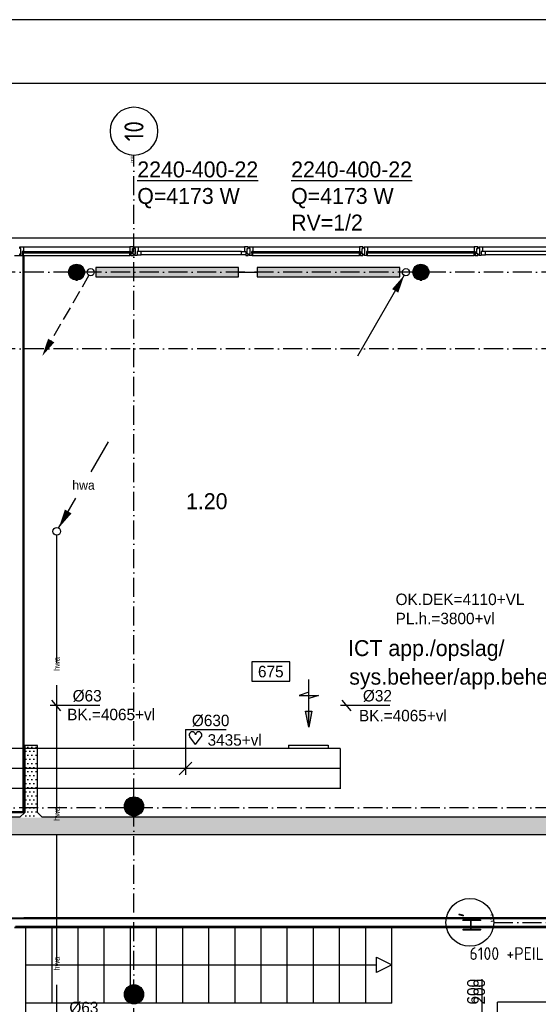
# Model space of a CAD drawing. Extents: x -41378 to 114803, y -24080 to 82188.
# Tile 81 of 137: x 40098 to 48233, y 66744 to 82188. Entities that reach past the tile are written whole.
import ezdxf
from ezdxf.enums import TextEntityAlignment as Align

# ---------------------------------------------------------------- set-up
doc = ezdxf.new("R2010")
doc.units = 0
doc.header["$LTSCALE"] = 50
for name, pattern in [('2322107', [2000, 1000, 1000]), ('2322122', [47, 40, -7]), ('CENTER2', [11.25, 7.5, -1.25, 1.25, -1.25]), ('DASHDOT', [9, 6, -1.5, 0, -1.5])]:
    doc.linetypes.add(name, pattern=pattern)
doc.layers.get('0').update_dxf_attribs({"linetype": 'CONTINUOUS'})
for name, color, linetype in [('00KAD025', 2, 'CONTINUOUS'), ('00KAD070', 5, 'CONTINUOUS'), ('AL$7----_STRAMIEN', 1, 'DASHDOT'), ('AL21----_BUITENWAND', 4, 'CONTINUOUS'), ('AL22----_BINNENWAND', 7, 'CONTINUOUS'), ('AL28----_KONSTRUKTIE', 3, 'CONTINUOUS'), ('AL31----_BUITENKOZ', 7, 'CONTINUOUS'), ('AL32----_BINNENKOZ', 7, 'CONTINUOUS'), ('ALN-----_BLOCKNAAM', 2, 'CONTINUOUS'), ('ALXAA---_GEWBETON', 12, 'CONTINUOUS'), ('ALXOU---_GLAS', 7, 'CONTINUOUS'), ('BL$4----', 7, 'CONTINUOUS'), ('BOUW', 8, 'CONTINUOUS'), ('KABELGGOOT1', 8, 'CONTINUOUS'), ('WI561---', 1, 'CONTINUOUS'), ('WL521---', 4, 'CONTINUOUS'), ('WL561---', 4, 'CONTINUOUS'), ('WL561---_AANVOER', 4, 'CONTINUOUS'), ('WL561---_RETOUR', 4, 'CONTINUOUS'), ('WL570---', 3, 'CONTINUOUS'), ('WL570---_HARTLIJN', 7, 'CONTINUOUS'), ('WL570---_TOEVOER', 3, 'CONTINUOUS'), ('WM$1----', 1, 'CONTINUOUS'), ('WM521---', 1, 'CONTINUOUS'), ('WM570---', 1, 'CONTINUOUS')]:
    doc.layers.add(name, color=color, linetype=linetype)
doc.layers.get('0').freeze()
doc.styles.add('BURO-018', font='BUROFONT.shx', dxfattribs={"height": 90})
doc.styles.add('BURO-025', font='BUROFONT.shx', dxfattribs={"height": 250})
doc.styles.get("Standard").update_dxf_attribs({"font": 'ISOCP'})
pattern_1 = [(0, (0, 200000), (31.75, 63.5), [0, -63.5])]

# ---------------------------------------------------------------- blocks, each defined once
blk = doc.blocks.new('1010')
at = {"layer": 'AL$7----_STRAMIEN', "color": 7, "linetype": 'CONTINUOUS'}
blk.add_circle((0, 750), 750, dxfattribs=at)
at = {"layer": 'ALN-----_BLOCKNAAM', "linetype": 'CONTINUOUS'}
blk.add_text('1010', height=100, dxfattribs=at).set_placement((0, 0))
blk = doc.blocks.new('1011')
at = {"layer": 'AL$7----_STRAMIEN', "color": 7, "linetype": 'CONTINUOUS'}
blk.add_circle((-750, 0), 750, dxfattribs=at)
at = {"layer": 'ALN-----_BLOCKNAAM', "linetype": 'CONTINUOUS'}
blk.add_text('1011', height=100, dxfattribs=at).set_placement((0, 0))
blk = doc.blocks.new('2322401')
at = {"color": 0, "linetype": 'CONTINUOUS'}
for p, q in [((-0.5, 0.5, 1), (-0.5, 0.5)), ((-0.5, 0.5, 1), (-0.5, -0.5, 1)), ((0.5, 0.5, 1), (-0.5, 0.5, 1)), ((0.5, 0.5), (-0.5, 0.5)), ((-0.5, 0.5), (-0.5, -0.5)), ((0.5, 0.5, 1), (0.5, 0.5)), ((0.5, -0.5, 1), (0.5, 0.5, 1)), ((0.5, -0.5), (0.5, 0.5)), ((-0.5, -0.5, 1), (-0.5, -0.5)), ((-0.5, -0.5, 1), (0.5, -0.5, 1)), ((-0.5, -0.5), (0.5, -0.5)), ((0.5, -0.5, 1), (0.5, -0.5))]:
    blk.add_line(p, q, dxfattribs=at)
blk = doc.blocks.new('CVHATCH1')
at = {"color": 0, "linetype": 'CONTINUOUS'}
blk.add_solid([(-0.5, -0.5), (0.5, -0.5), (-0.5, 0.5), (0.5, 0.5)], dxfattribs=at)
blk = doc.blocks.new('LU-1D-K-276')
at = {"color": 0, "linetype": 'CONTINUOUS'}
for p, q in [((-0.5, 315), (0.5, 315)), ((-0.5, -315), (0.5, -315))]:
    blk.add_line(p, q, dxfattribs=at)
at = {"layer": 'WL570---_HARTLIJN', "linetype": 'CENTER2'}
blk.add_line((-0.5, 0), (0.5, 0), dxfattribs=at)
blk = doc.blocks.new('LU-PIJL6')
at = {"color": 0, "linetype": 'CONTINUOUS'}
for p, q in [((0, 0), (-7.5, 0)), ((-5.5, 0), (-5, -1.5)), ((-5, -1.5), (-5, 1.5)), ((-5, 1.5), (-4.5, 0)), ((-2.5, -0.5), (-2.5, 0.5)), ((-2.5, 0.5), (0, 0)), ((0, 0), (-2.5, -0.5))]:
    blk.add_line(p, q, dxfattribs=at)
blk.add_solid([(-2.5, 0.5), (-2.5, -0.5), (0, 0)], dxfattribs=at)
blk = doc.blocks.new('LU-ORND')
at = {"color": 0, "linetype": 'CONTINUOUS'}
for p, q in [((-3, 1.5), (-3, -1.5)), ((3, 1.5), (-3, 1.5)), ((3, -1.5), (3, 1.5)), ((-3, -1.5), (3, -1.5))]:
    blk.add_line(p, q, dxfattribs=at)
blk = doc.blocks.new('*U117', base_point=(42699, 70441))
at = {"layer": 'WM570---', "linetype": 'CONTINUOUS'}
for p, q in [((42699, 71056), (42699, 70341)), ((42699, 71056), (43339, 71056)), ((42600, 70342), (42799, 70541))]:
    blk.add_line(p, q, dxfattribs=at)
at = {"layer": 'WM570---', "linetype": 'CONTINUOUS', "style": 'BURO-018'}
blk.add_text('%%c630', height=180, dxfattribs=at).set_placement((42799, 71106))
blk = doc.blocks.new('LDV3')
at = {"color": 0, "linetype": 'CONTINUOUS'}
for p, q in [((4.5, 7.79), (6.75, 11.69)), ((0.25, 0.43), (2.5, 4.33))]:
    blk.add_line(p, q, dxfattribs=at)
blk.add_lwpolyline([(0.25, 0.43, 0, 1, 0), (1.5, 2.6, 1, 1, 0)], format="xyseb", dxfattribs=at)
blk.add_circle((0, 0), 0.5, dxfattribs=at)
at = {"color": 0, "linetype": 'CONTINUOUS', "style": 'BURO-018'}
blk.add_attdef('LD_TEXT1', text='', height=1.8, dxfattribs=at).set_placement((3.5, 6.06), align=Align.MIDDLE)
blk = doc.blocks.new('CVRINFO2')
at = {"color": 0, "linetype": 'CONTINUOUS', "style": 'BURO-025'}
for tag, p in [('CV_TEXT125', (0, 0)), ('CV_TEXT225', (0, -4.17)), ('CV_TEXT325', (0, -8.33)), ('CV_TEXT425', (0, -12.5))]:
    blk.add_attdef(tag, p, '', height=2.5, dxfattribs=at)
blk = doc.blocks.new('LDV2108')
at = {"color": 0, "linetype": 'CONTINUOUS'}
for p, q in [((-0.25, -0.43), (-1.19, -2.06)), ((-1.56, -2.71), (-2.5, -4.33)), ((-2.87, -4.98), (-3.81, -6.6)), ((-4.19, -7.25), (-5.12, -8.88)), ((-5.5, -9.53), (-6.44, -11.15))]:
    blk.add_line(p, q, dxfattribs=at)
blk.add_lwpolyline([(-6.75, -11.69, 0, 1, 0), (-5.5, -9.53, 1, 1, 0)], format="xyseb", dxfattribs=at)
blk.add_circle((0, 0), 0.5, dxfattribs=at)
blk = doc.blocks.new('LDV4107')
at = {"color": 0, "linetype": 'CONTINUOUS'}
blk.add_line((-0.25, -0.43), (-6.75, -11.69), dxfattribs=at)
blk.add_lwpolyline([(-0.25, -0.43, 0, 1, 0), (-1.5, -2.6, 1, 1, 0)], format="xyseb", dxfattribs=at)
blk.add_circle((0, 0), 0.5, dxfattribs=at)
blk = doc.blocks.new('HART')
at = {"color": 1}
for q in [(-39.7, 52.4), (39.7, 52.4)]:
    blk.add_line((0, 0), q, dxfattribs=at)
for centre, start, end in [((-22.1, 65.7), 0, 217.18669), ((22.1, 65.7), 322.81331, 180)]:
    blk.add_arc(centre, 22.1, start, end, dxfattribs=at)
blk = doc.blocks.new('LU-2D-K-3E8')
at = {"color": 0, "linetype": 'CONTINUOUS'}
for p, q in [((-0.5, 500), (0.5, 500)), ((-0.5, -500), (0.5, -500))]:
    blk.add_line(p, q, dxfattribs=at)
blk = doc.blocks.new('2322122-2')
at = {"layer": 'WM521---', "color": 0, "style": 'BURO-018'}
for p in [(40678, 72082), (40678, 69732), (40678, 67382)]:
    blk.add_text('hwa', height=90, rotation=90, dxfattribs=at).set_placement(p, align=Align.MIDDLE)

msp = doc.modelspace()

# ---------------------------------------------------------------- hatches: boundary and pattern name
at = {"layer": 'KABELGGOOT1'}
h = msp.add_hatch(dxfattribs=at)
h.set_pattern_fill('DOTS', color=256, scale=40, style=0)
h.set_pattern_definition(pattern_1)
h.paths.add_polyline_path([(40377, 70804.2), (40181.4, 70804.2), (40181.4, 69688.7), (40377, 69688.7)])
h = msp.add_hatch(dxfattribs=at)
h.set_pattern_fill('DOTS', color=256, scale=40, style=0)
h.set_pattern_definition(pattern_1)
h.paths.add_polyline_path([(31831.4, 69673.8), (31831.4, 69408.8), (49274, 69408.8), (49274, 69673.8)])

# ---------------------------------------------------------------- linework, layer by layer
at = {"layer": '00KAD025', "linetype": 'CONTINUOUS'}
msp.add_line((114803.4, 82187.6), (-41378.4, 82187.6), dxfattribs=at)
at = {"layer": '00KAD070', "linetype": 'CONTINUOUS'}
msp.add_line((113803.4, 81187.6), (-40378.4, 81187.6), dxfattribs=at)
at = {"layer": 'AL$7----_STRAMIEN', "color": 1}
for p, q in [((53082.4, 78227.3), (12880.4, 78227.3)), ((53082.4, 77027.3), (12880.4, 77027.3)), ((52991, 69827.3), (12791, 69827.3))]:
    msp.add_line(p, q, dxfattribs=at)
at = {"layer": 'AL$7----_STRAMIEN'}
msp.add_line((47534.5, 68027.3), (75977.8, 68027.3), dxfattribs=at)
at = {"layer": 'AL$7----_STRAMIEN', "color": 1}
msp.add_lwpolyline([(41891, 41627.3), (41891, 80064.7)], dxfattribs=at)
at = {"layer": 'AL21----_BUITENWAND', "color": 8}
msp.add_line((16151, 78767.3), (49631, 78767.3), dxfattribs=at)
at = {"layer": 'AL22----_BINNENWAND', "color": 8}
for p, q in [((40016, 78487.3), (40166, 78487.3)), ((40166, 78487.3), (40166, 69752.3)), ((34292, 69752.3), (40166, 69752.3)), ((35905.4, 68100.8), (40297.4, 68100.8)), ((49351, 68100.8), (40166, 68100.8)), ((40166, 68100.8), (48218.3, 68100.8)), ((44370.8, 68100.8), (44220.8, 68100.8)), ((40016, 67950.8), (49351, 67950.8)), ((48218.3, 67950.8), (40016, 67950.8))]:
    msp.add_line(p, q, dxfattribs=at)
at = {"layer": 'AL22----_BINNENWAND', "color": 8, "linetype": 'CONTINUOUS'}
for p, q in [((40151, 69767.3), (40151, 78487.3)), ((34292, 69767.3), (40151, 69767.3)), ((40319.2, 68085.8), (35890.4, 68085.8)), ((49351, 67965.8), (40031, 67965.8)), ((48218.3, 67965.8), (40031, 67965.8)), ((49351, 68085.8), (40151, 68085.8)), ((48218.3, 68085.8), (40151, 68085.8))]:
    msp.add_line(p, q, dxfattribs=at)
at = {"layer": 'AL28----_KONSTRUKTIE', "color": 8}
for centre, radius in [((40991, 78227.3), 125), ((46391, 78227.3), 125), ((41891, 69848.3), 150), ((41891, 66900.3), 150)]:
    msp.add_circle(centre, radius, dxfattribs=at)
at = {"layer": 'AL31----_BUITENKOZ', "color": 8, "linetype": 'CONTINUOUS'}
for p, q in [((40100, 78620.3), (40100, 78626.3)), ((40100, 78626.3), (40118.9, 78626.3)), ((40100, 78606.8), (40100, 78620.3)), ((40118.9, 78626.3), (40156, 78626.3)), ((40156, 78626.3), (40156, 78619.3)), ((40156, 78619.3), (40156, 78615.3)), ((40156, 78615.3), (40156, 78607.3)), ((40156, 78607.3), (40156, 78554.3)), ((41863.1, 78626.3), (41826, 78626.3)), ((41826, 78626.3), (41826, 78619.3)), ((41826, 78619.3), (41826, 78615.3)), ((41826, 78615.3), (41826, 78607.3)), ((41826, 78607.3), (41826, 78554.3)), ((41882, 78626.3), (41863.1, 78626.3)), ((41882, 78620.3), (41882, 78626.3)), ((41882, 78606.3), (41882, 78620.3)), ((41900, 78620.3), (41900, 78626.3)), ((41900, 78626.3), (41918.9, 78626.3)), ((41900, 78606.8), (41900, 78620.3)), ((41918.9, 78626.3), (41956, 78626.3)), ((41956, 78626.3), (41956, 78619.3)), ((41956, 78619.3), (41956, 78615.3)), ((41956, 78615.3), (41956, 78607.3)), ((41956, 78607.3), (41956, 78554.3)), ((43663.1, 78626.3), (43626, 78626.3)), ((43626, 78626.3), (43626, 78619.3)), ((43626, 78619.3), (43626, 78615.3)), ((43626, 78615.3), (43626, 78607.3)), ((43626, 78607.3), (43626, 78554.3)), ((43682, 78626.3), (43663.1, 78626.3)), ((43682, 78620.3), (43682, 78626.3)), ((43682, 78606.3), (43682, 78620.3)), ((43700, 78620.3), (43700, 78626.3)), ((43700, 78626.3), (43718.9, 78626.3)), ((43700, 78606.8), (43700, 78620.3)), ((43718.9, 78626.3), (43756, 78626.3)), ((43756, 78626.3), (43756, 78619.3)), ((43756, 78619.3), (43756, 78615.3)), ((43756, 78615.3), (43756, 78607.3)), ((43756, 78607.3), (43756, 78554.3)), ((45463.1, 78626.3), (45426, 78626.3)), ((45426, 78626.3), (45426, 78619.3)), ((45426, 78619.3), (45426, 78615.3)), ((45426, 78615.3), (45426, 78607.3)), ((45426, 78607.3), (45426, 78554.3)), ((45482, 78626.3), (45463.1, 78626.3)), ((45482, 78620.3), (45482, 78626.3)), ((45482, 78606.3), (45482, 78620.3)), ((45500, 78620.3), (45500, 78626.3)), ((45500, 78626.3), (45518.9, 78626.3)), ((45500, 78606.8), (45500, 78620.3)), ((45518.9, 78626.3), (45556, 78626.3)), ((45556, 78626.3), (45556, 78619.3)), ((45556, 78619.3), (45556, 78615.3)), ((45556, 78615.3), (45556, 78607.3)), ((45556, 78607.3), (45556, 78554.3)), ((47263.1, 78626.3), (47226, 78626.3)), ((47226, 78626.3), (47226, 78619.3)), ((47226, 78619.3), (47226, 78615.3)), ((47226, 78615.3), (47226, 78607.3)), ((47226, 78607.3), (47226, 78554.3)), ((47282, 78626.3), (47263.1, 78626.3)), ((47282, 78620.3), (47282, 78626.3)), ((47282, 78606.3), (47282, 78620.3)), ((47300, 78620.3), (47300, 78626.3)), ((47300, 78626.3), (47318.9, 78626.3)), ((47300, 78606.8), (47300, 78620.3)), ((47318.9, 78626.3), (47356, 78626.3)), ((47356, 78626.3), (47356, 78619.3)), ((47356, 78619.3), (47356, 78615.3)), ((47356, 78615.3), (47356, 78607.3)), ((47356, 78607.3), (47356, 78554.3)), ((40100, 78597.3), (40100, 78606.8)), ((40100, 78606.8), (40100, 78606.8)), ((40114, 78597.3), (40100, 78597.3)), ((40100, 78507.3), (40100, 78517.3)), ((40100, 78517.3), (40114, 78517.3)), ((40100, 78493.3), (40100, 78507.3)), ((40100, 78507.3), (40100, 78507.3)), ((40100, 78487.3), (40100, 78493.3)), ((40139, 78487.3), (40100, 78487.3)), ((40114, 78517.3), (40114, 78597.3)), ((40156, 78554.3), (40139, 78554.3)), ((40139, 78554.3), (40139, 78487.3)), ((40139, 78524.3), (40139, 78492.3)), ((40156, 78524.3), (40139, 78524.3)), ((40139, 78492.3), (40144, 78492.3)), ((40144, 78492.3), (40144, 78487.3)), ((40144, 78487.3), (40156, 78487.3)), ((40156, 78487.3), (40156, 78524.3)), ((41826, 78554.3), (41843, 78554.3)), ((41826, 78487.3), (41826, 78524.3)), ((41826, 78524.3), (41843, 78524.3)), ((41838, 78487.3), (41826, 78487.3)), ((41843, 78492.3), (41838, 78492.3)), ((41838, 78492.3), (41838, 78487.3)), ((41843, 78554.3), (41843, 78487.3)), ((41843, 78524.3), (41843, 78492.3)), ((41843, 78487.3), (41882, 78487.3)), ((41868, 78517.3), (41868, 78597.3)), ((41868, 78597.3), (41882, 78597.3)), ((41882, 78517.3), (41868, 78517.3)), ((41882, 78597.3), (41882, 78606.3)), ((41882, 78606.3), (41882, 78606.3)), ((41882, 78507.3), (41882, 78517.3)), ((41882, 78493.3), (41882, 78507.3)), ((41882, 78507.3), (41882, 78507.3)), ((41882, 78487.3), (41882, 78493.3)), ((41900, 78596.8), (41900, 78606.8)), ((41900, 78606.8), (41900, 78606.8)), ((41914, 78596.8), (41900, 78596.8)), ((41900, 78507.3), (41900, 78516.8)), ((41900, 78516.8), (41914, 78516.8)), ((41900, 78493.3), (41900, 78507.3)), ((41900, 78507.3), (41900, 78507.3)), ((41900, 78487.3), (41900, 78493.3)), ((41939, 78487.3), (41900, 78487.3)), ((41914, 78516.8), (41914, 78596.8)), ((41956, 78554.3), (41939, 78554.3)), ((41939, 78554.3), (41939, 78487.3)), ((41939, 78554.3), (41939, 78500.3)), ((42006, 78554.3), (41939, 78554.3)), ((41939, 78500.3), (42006, 78500.3)), ((42006, 78500.3), (42006, 78554.3)), ((43576, 78500.3), (43576, 78554.3)), ((43576, 78554.3), (43643, 78554.3)), ((43643, 78500.3), (43576, 78500.3)), ((43626, 78554.3), (43643, 78554.3)), ((43643, 78554.3), (43643, 78487.3)), ((43643, 78554.3), (43643, 78500.3)), ((43643, 78487.3), (43682, 78487.3)), ((43668, 78517.3), (43668, 78597.3)), ((43668, 78597.3), (43682, 78597.3)), ((43682, 78517.3), (43668, 78517.3)), ((43682, 78597.3), (43682, 78606.3)), ((43682, 78606.3), (43682, 78606.3)), ((43682, 78507.3), (43682, 78517.3)), ((43682, 78493.3), (43682, 78507.3)), ((43682, 78507.3), (43682, 78507.3)), ((43682, 78487.3), (43682, 78493.3)), ((43700, 78597.3), (43700, 78606.8)), ((43700, 78606.8), (43700, 78606.8)), ((43714, 78597.3), (43700, 78597.3)), ((43700, 78507.3), (43700, 78517.3)), ((43700, 78517.3), (43714, 78517.3)), ((43700, 78493.3), (43700, 78507.3)), ((43700, 78507.3), (43700, 78507.3)), ((43700, 78487.3), (43700, 78493.3)), ((43739, 78487.3), (43700, 78487.3)), ((43714, 78517.3), (43714, 78597.3)), ((43756, 78554.3), (43739, 78554.3)), ((43739, 78554.3), (43739, 78487.3)), ((43739, 78524.3), (43739, 78492.3)), ((43756, 78524.3), (43739, 78524.3)), ((43739, 78492.3), (43744, 78492.3)), ((43744, 78492.3), (43744, 78487.3)), ((43744, 78487.3), (43756, 78487.3)), ((43756, 78487.3), (43756, 78524.3)), ((45426, 78554.3), (45443, 78554.3)), ((45426, 78487.3), (45426, 78524.3)), ((45426, 78524.3), (45443, 78524.3)), ((45438, 78487.3), (45426, 78487.3)), ((45443, 78492.3), (45438, 78492.3)), ((45438, 78492.3), (45438, 78487.3)), ((45443, 78554.3), (45443, 78487.3)), ((45443, 78524.3), (45443, 78492.3)), ((45443, 78487.3), (45482, 78487.3)), ((45468, 78517.3), (45468, 78597.3)), ((45468, 78597.3), (45482, 78597.3)), ((45482, 78517.3), (45468, 78517.3)), ((45482, 78597.3), (45482, 78606.3)), ((45482, 78606.3), (45482, 78606.3)), ((45482, 78507.3), (45482, 78517.3)), ((45482, 78493.3), (45482, 78507.3)), ((45482, 78507.3), (45482, 78507.3)), ((45482, 78487.3), (45482, 78493.3)), ((45500, 78597.3), (45500, 78606.8)), ((45500, 78606.8), (45500, 78606.8)), ((45514, 78597.3), (45500, 78597.3)), ((45500, 78507.3), (45500, 78517.3)), ((45500, 78517.3), (45514, 78517.3)), ((45500, 78493.3), (45500, 78507.3)), ((45500, 78507.3), (45500, 78507.3)), ((45500, 78487.3), (45500, 78493.3)), ((45539, 78487.3), (45500, 78487.3)), ((45514, 78517.3), (45514, 78597.3)), ((45556, 78554.3), (45539, 78554.3)), ((45539, 78554.3), (45539, 78487.3)), ((45539, 78524.3), (45539, 78492.3)), ((45556, 78524.3), (45539, 78524.3)), ((45539, 78492.3), (45544, 78492.3)), ((45544, 78492.3), (45544, 78487.3)), ((45544, 78487.3), (45556, 78487.3)), ((45556, 78487.3), (45556, 78524.3)), ((47226, 78554.3), (47243, 78554.3)), ((47226, 78487.3), (47226, 78524.3)), ((47226, 78524.3), (47243, 78524.3)), ((47238, 78487.3), (47226, 78487.3)), ((47243, 78492.3), (47238, 78492.3)), ((47238, 78492.3), (47238, 78487.3)), ((47243, 78554.3), (47243, 78487.3)), ((47243, 78524.3), (47243, 78492.3)), ((47243, 78487.3), (47282, 78487.3)), ((47268, 78517.3), (47268, 78597.3)), ((47268, 78597.3), (47282, 78597.3)), ((47282, 78517.3), (47268, 78517.3)), ((47282, 78597.3), (47282, 78606.3)), ((47282, 78606.3), (47282, 78606.3)), ((47282, 78507.3), (47282, 78517.3)), ((47282, 78493.3), (47282, 78507.3)), ((47282, 78507.3), (47282, 78507.3)), ((47282, 78487.3), (47282, 78493.3)), ((47300, 78596.8), (47300, 78606.8)), ((47300, 78606.8), (47300, 78606.8)), ((47314, 78596.8), (47300, 78596.8)), ((47300, 78507.3), (47300, 78516.8)), ((47300, 78516.8), (47314, 78516.8)), ((47300, 78493.3), (47300, 78507.3)), ((47300, 78507.3), (47300, 78507.3)), ((47300, 78487.3), (47300, 78493.3)), ((47339, 78487.3), (47300, 78487.3)), ((47314, 78516.8), (47314, 78596.8)), ((47356, 78554.3), (47339, 78554.3)), ((47339, 78554.3), (47339, 78487.3)), ((47339, 78554.3), (47339, 78500.3)), ((47406, 78554.3), (47339, 78554.3)), ((47339, 78500.3), (47406, 78500.3)), ((47406, 78500.3), (47406, 78554.3))]:
    msp.add_line(p, q, dxfattribs=at)
at = {"layer": 'AL31----_BUITENKOZ', "color": 8}
for p, q in [((40156, 78626.3), (41826, 78626.3)), ((41956, 78626.3), (43626, 78626.3)), ((43756, 78626.3), (45426, 78626.3)), ((45556, 78626.3), (47226, 78626.3)), ((47356, 78626.3), (49026, 78626.3)), ((40156, 78487.3), (41826, 78487.3)), ((43576, 78554.3), (42006, 78554.3)), ((43576, 78500.3), (42006, 78500.3)), ((43756, 78487.3), (45426, 78487.3)), ((45556, 78487.3), (47226, 78487.3)), ((48976, 78554.3), (47406, 78554.3)), ((48976, 78500.3), (47406, 78500.3))]:
    msp.add_line(p, q, dxfattribs=at)
at = {"layer": 'AL32----_BINNENKOZ', "color": 8}
for p, q in [((40195.8, 66462.3), (40195.8, 67962.3)), ((40605.8, 66761.9), (40605.8, 67962.3)), ((41015.8, 66761.9), (41015.8, 67962.3)), ((41425.8, 66761.9), (41425.8, 67962.3)), ((41835.8, 66761.9), (41835.8, 67962.3)), ((42245.8, 66761.9), (42245.8, 67962.3)), ((42655.8, 66761.9), (42655.8, 67962.3)), ((43065.8, 66761.9), (43065.8, 67962.3)), ((43475.8, 66761.9), (43475.8, 67962.3)), ((43885.8, 66761.9), (43885.8, 67962.3)), ((44295.8, 66761.9), (44295.8, 67962.3)), ((44705.8, 66761.9), (44705.8, 67962.3)), ((45115.8, 66761.9), (45115.8, 67962.3)), ((45525.8, 66761.9), (45525.8, 67962.3)), ((45935.8, 66761.9), (45935.8, 67962.3)), ((40195.8, 67362.1), (45695.8, 67362.1)), ((45695.8, 67482.1), (45935.8, 67362.1)), ((45695.8, 67242.1), (45695.8, 67482.1)), ((45935.8, 67362.1), (45695.8, 67242.1)), ((45933.6, 66761.9), (40193.8, 66761.9))]:
    msp.add_line(p, q, dxfattribs=at)
at = {"layer": 'ALXAA---_GEWBETON', "color": 8}
for p, q in [((40891.5, 78303), (41090.5, 78303)), ((40910.6, 78323), (41071.4, 78323)), ((40943.7, 78343), (41038.3, 78343)), ((46291.5, 78303), (46490.5, 78303)), ((46310.6, 78323), (46471.4, 78323)), ((46343.7, 78343), (46438.3, 78343)), ((40866.1, 78223), (41115.9, 78223)), ((40867, 78243), (41115, 78243)), ((40868.4, 78203), (41113.6, 78203)), ((40871.2, 78263), (41110.8, 78263)), ((40874.1, 78183), (41107.9, 78183)), ((40879.1, 78283), (41102.9, 78283)), ((40883.8, 78163), (41098.2, 78163)), ((46266.1, 78223), (46515.9, 78223)), ((46267, 78243), (46515, 78243)), ((46268.4, 78203), (46513.6, 78203)), ((46271.2, 78263), (46510.8, 78263)), ((46274.1, 78183), (46507.9, 78183)), ((46279.1, 78283), (46502.9, 78283)), ((46283.8, 78163), (46498.2, 78163)), ((40898.7, 78143), (41083.3, 78143)), ((40922.1, 78123), (41059.9, 78123)), ((40977.7, 78103), (41004.3, 78103)), ((46298.7, 78143), (46483.3, 78143)), ((46322.1, 78123), (46459.9, 78123)), ((46377.7, 78103), (46404.3, 78103)), ((41791, 69736.5), (41791, 69960.1)), ((41811, 69721.5), (41811, 69975.2)), ((41831, 69710.9), (41831, 69985.8)), ((41851, 69703.8), (41851, 69992.9)), ((41871, 69699.7), (41871, 69997)), ((41891, 69698.3), (41891, 69998.3)), ((41911, 69699.7), (41911, 69997)), ((41931, 69703.8), (41931, 69992.9)), ((41951, 69710.9), (41951, 69985.8)), ((41971, 69721.5), (41971, 69975.2)), ((41991, 69736.5), (41991, 69960.1)), ((41751, 69794.5), (41751, 69902.2)), ((41771, 69758.3), (41771, 69938.3)), ((42011, 69758.3), (42011, 69938.3)), ((42031, 69794.5), (42031, 69902.2)), ((41811, 66773.4), (41811, 67027.2)), ((41831, 66762.8), (41831, 67037.8)), ((41851, 66755.8), (41851, 67044.9)), ((41871, 66751.7), (41871, 67049)), ((41891, 66750.3), (41891, 67050.3)), ((41911, 66751.7), (41911, 67049)), ((41931, 66755.8), (41931, 67044.9)), ((41951, 66762.8), (41951, 67037.8)), ((41971, 66773.4), (41971, 67027.2)), ((41751, 66846.5), (41751, 66954.2)), ((41771, 66810.3), (41771, 66990.3)), ((41791, 66788.5), (41791, 67012.1)), ((41991, 66788.5), (41991, 67012.1)), ((42011, 66810.3), (42011, 66990.3)), ((42031, 66846.5), (42031, 66954.2))]:
    msp.add_line(p, q, dxfattribs=at)
at = {"layer": 'ALXOU---_GLAS', "color": 8}
for p, q in [((40141, 78526.3), (40141, 78552.3)), ((40141, 78552.3), (41841, 78552.3)), ((41841, 78526.3), (40141, 78526.3)), ((41841, 78552.3), (41841, 78526.3)), ((43741, 78526.3), (43741, 78552.3)), ((43741, 78552.3), (45441, 78552.3)), ((45441, 78526.3), (43741, 78526.3)), ((45441, 78552.3), (45441, 78526.3)), ((45541, 78526.3), (45541, 78552.3)), ((45541, 78552.3), (47241, 78552.3)), ((47241, 78526.3), (45541, 78526.3)), ((47241, 78552.3), (47241, 78526.3))]:
    msp.add_line(p, q, dxfattribs=at)
at = {"layer": 'KABELGGOOT1'}
for p, q in [((40171.1, 70810.8), (40235.8, 70810.8)), ((40177, 70804.2, 3650), (40177, 69752.6, 3650)), ((40377, 70804.2, 3650), (40177, 70804.2, 3650)), ((40377, 69751.7, 3650), (40377, 70804.2, 3650)), ((40102, 69677.6, 3650), (31545.4, 69677.6, 3650)), ((40177, 69752.6, 3650), (40102, 69677.6, 3650)), ((40452, 69677.6, 3650), (40377, 69751.7, 3650)), ((49319.5, 69677.6, 3650), (40452, 69677.6, 3650)), ((31891.1, 69407.6, 3650), (49319.5, 69407.6, 3650))]:
    msp.add_line(p, q, dxfattribs=at)
at = {"layer": 'WL521---', "linetype": '2322122'}
msp.add_line((40677.7, 74097.8), (40677.7, 65367.1), dxfattribs=at)
at = {"layer": 'WL561---_AANVOER', "linetype": '2322107'}
msp.add_line((43532.4, 78227.3), (43823.5, 78227.3), dxfattribs=at)
at = {"layer": 'WL570---'}
for p, q in [((44316.5, 70808.5), (44936.5, 70808.5)), ((44316.5, 70808.5), (44316.5, 70752.3)), ((44936.5, 70808.5), (44936.5, 70752.3)), ((45124.8, 70754.9), (45124.8, 70124.4))]:
    msp.add_line(p, q, dxfattribs=at)
at = {"layer": 'WL570---_TOEVOER'}
msp.add_line((48589.6, 66778.3), (47592.6, 66778.3), dxfattribs=at)
at = {"layer": 'WM$1----'}
for p, q in [((40598.9, 71512.6), (40740.3, 71347.6)), ((45151.7, 71512.6), (45293.1, 71347.6)), ((40575.8, 71434.9), (41353.8, 71434.9)), ((45128.6, 71434.9), (45906.6, 71434.9))]:
    msp.add_line(p, q, dxfattribs=at)
at = {"layer": 'WM570---', "linetype": 'CONTINUOUS'}
msp.add_line((47346.8, 67139.3), (47346.8, 65870.8), dxfattribs=at)

# ---------------------------------------------------------------- block references
at = {"layer": 'AL$7----_STRAMIEN'}
ref = msp.add_blockref('1011', (41891, 80064.7), dxfattribs=dict(at, xscale=-0.5, yscale=0.5, zscale=0.5, rotation=90))
ref.add_attrib('STR-NAAM', '10', dxfattribs={"color": 3, "linetype": 'CONTINUOUS', "height": 300, "rotation": 90}).set_placement((41891, 80439.7), align=Align.MIDDLE)
ref = msp.add_blockref('1010', (47534.5, 68028.9), dxfattribs=dict(at, xscale=0.5, yscale=0.5, zscale=0.5, rotation=90))
ref.add_attrib('STR-NAAM', "H'", dxfattribs={"color": 3, "linetype": 'CONTINUOUS', "height": 300, "rotation": 90}).set_placement((47159.5, 68028.9), align=Align.MIDDLE)
at = {"layer": 'WI561---'}
ref = msp.add_blockref('CVRINFO2', (41943.2, 79714.3), dxfattribs=dict(at, xscale=100, yscale=100, zscale=100))
ref.add_attrib('CV_TEXT125', '%%u2240-400-22', (41943.2, 79714.3), dxfattribs={"layer": '0', "color": 2, "linetype": 'CONTINUOUS', "height": 250, "style": 'BURO-025'})
ref.add_attrib('CV_TEXT225', 'Q=4173 W', (41943.2, 79297.6), dxfattribs={"layer": '0', "color": 2, "linetype": 'CONTINUOUS', "height": 250, "style": 'BURO-025'})
ref = msp.add_blockref('CVRINFO2', (44356.6, 79714.3), dxfattribs=dict(at, xscale=100, yscale=100, zscale=100))
ref.add_attrib('CV_TEXT125', '%%u2240-400-22', (44356.6, 79714.3), dxfattribs={"layer": '0', "color": 2, "linetype": 'CONTINUOUS', "height": 250, "style": 'BURO-025'})
ref.add_attrib('CV_TEXT225', 'Q=4173 W', (44356.6, 79297.6), dxfattribs={"layer": '0', "color": 2, "linetype": 'CONTINUOUS', "height": 250, "style": 'BURO-025'})
ref.add_attrib('CV_TEXT325', 'RV=1/2', (44356.6, 78880.9), dxfattribs={"layer": '0', "color": 2, "linetype": 'CONTINUOUS', "height": 250, "style": 'BURO-025'})
at = {"layer": 'WL521---', "color": 2}
ref = msp.add_blockref('LDV3', (40679.6, 74162.4), dxfattribs=dict(at, xscale=120, yscale=120, zscale=120))
ref.add_attrib('LD_TEXT1', 'hwa', dxfattribs={"layer": '0', "color": 1, "linetype": 'CONTINUOUS', "height": 144, "style": 'BURO-018'}).set_placement((41099.6, 74889.9), align=Align.MIDDLE)
at = {"layer": 'WL561---', "xscale": 2240, "yscale": 150}
for name, p, zscale, rotation in [('2322401', (42412.4, 78227.3), 400, 180.0000000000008), ('CVHATCH1', (42412.4, 78227.3), 2240, 180.0000000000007), ('2322401', (44943.5, 78227.3), 400, 180.0000000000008), ('2322401', (44943.5, 78227.3), 400, 180.0000000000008), ('CVHATCH1', (44943.5, 78227.3), 2240, 180.0000000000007), ('CVHATCH1', (44943.5, 78227.3), 2240, 180.0000000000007)]:
    msp.add_blockref(name, p, dxfattribs=dict(at, zscale=zscale, rotation=rotation))
at = {"layer": 'WL561---_AANVOER', "color": 2, "xscale": 112.5, "yscale": 112.5, "zscale": 112.5}
msp.add_blockref('LDV4107', (46157.2, 78226.7), dxfattribs=at)
at = {"layer": 'WL561---_RETOUR', "color": 2, "xscale": 112.5, "yscale": 112.5, "zscale": 112.5}
msp.add_blockref('LDV2108', (41211.3, 78226.7), dxfattribs=at)
at = {"layer": 'WL570---_TOEVOER', "linetype": 'CONTINUOUS', "xscale": 100, "yscale": 100, "zscale": 100, "rotation": 270}
msp.add_blockref('LU-PIJL6', (44632.8, 71090.1), dxfattribs=at)
at = {"layer": 'WL570---_TOEVOER', "linetype": 'CONTINUOUS'}
for name, p, xscale, rotation in [('LU-1D-K-276', (35962.3, 70441.5), 18324.13963297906, 179.9999999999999), ('LU-2D-K-3E8', (48092.9, 60836.2), 11884.65866212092, 90)]:
    msp.add_blockref(name, p, dxfattribs=dict(at, xscale=xscale, rotation=rotation))
at = {"layer": 'WM521---'}
msp.add_blockref('2322122-2', (0, 0), dxfattribs=at)
at = {"layer": 'WM570---', "color": 1}
ref = msp.add_blockref('LU-ORND', (44037.1, 71963.3), dxfattribs=dict(at, xscale=100, yscale=100, zscale=100))
ref.add_attrib('LU_TEXT1', '675', dxfattribs={"layer": '0', "color": 1, "linetype": 'CONTINUOUS', "height": 180, "style": 'BURO-018'}).set_placement((44037.1, 71963.3), align=Align.MIDDLE)
at = {"layer": 'WM570---'}
msp.add_blockref('*U117', (42699.4, 70441.5), dxfattribs=at)
at = {"layer": 'WM570---', "xscale": 2.25, "yscale": 2.25, "zscale": 2.25}
msp.add_blockref('HART', (42856.4, 70820.7), dxfattribs=at)

# ---------------------------------------------------------------- texts
at = {"layer": 'BL$4----', "color": 8}
msp.add_text('6100 +PEIL', height=200, dxfattribs=at).set_placement((47152.9, 67440.1))
at = {"layer": 'BOUW', "style": 'BURO-025'}
for s, p in [('1.20', (42707.4, 74510.3)), ('ICT app./opslag/', (45249.8, 72205.9)), ('sys.beheer/app.beheer', (45267.7, 71758.3))]:
    msp.add_text(s, height=250, dxfattribs=at).set_placement(p)
at = {"layer": 'BOUW', "color": 1, "style": 'BURO-018'}
for s, p in [('OK.DEK=4110+VL', (45994.3, 73006)), ('PL.h.=3800+vl', (45994.3, 72706))]:
    msp.add_text(s, height=180, dxfattribs=at).set_placement(p)
at = {"layer": 'WM$1----', "color": 1, "style": 'BURO-018'}
for s, p in [('%%C63', (40929.3, 71493.8)), ('%%C32', (45482.1, 71493.8)), ('%%C63', (40877.6, 66604.3))]:
    msp.add_text(s, height=180, dxfattribs=at).set_placement(p)
at = {"layer": 'WM570---', "color": 1, "style": 'BURO-018'}
for s, p in [('BK.=4065+vl', (40843.8, 71200.1)), ('BK.=4065+vl', (45420, 71182.5)), ('3435+vl', (43045.8, 70800.7))]:
    msp.add_text(s, height=180, dxfattribs=at).set_placement(p)
at = {"layer": 'WM570---', "linetype": 'CONTINUOUS', "style": 'BURO-018'}
for s, p in [('600', (47296.8, 66941.5)), ('200', (47396.8, 66941.5))]:
    msp.add_text(s, height=180, rotation=90, dxfattribs=at).set_placement(p, align=Align.CENTER)

doc.saveas('drawing.dxf')
